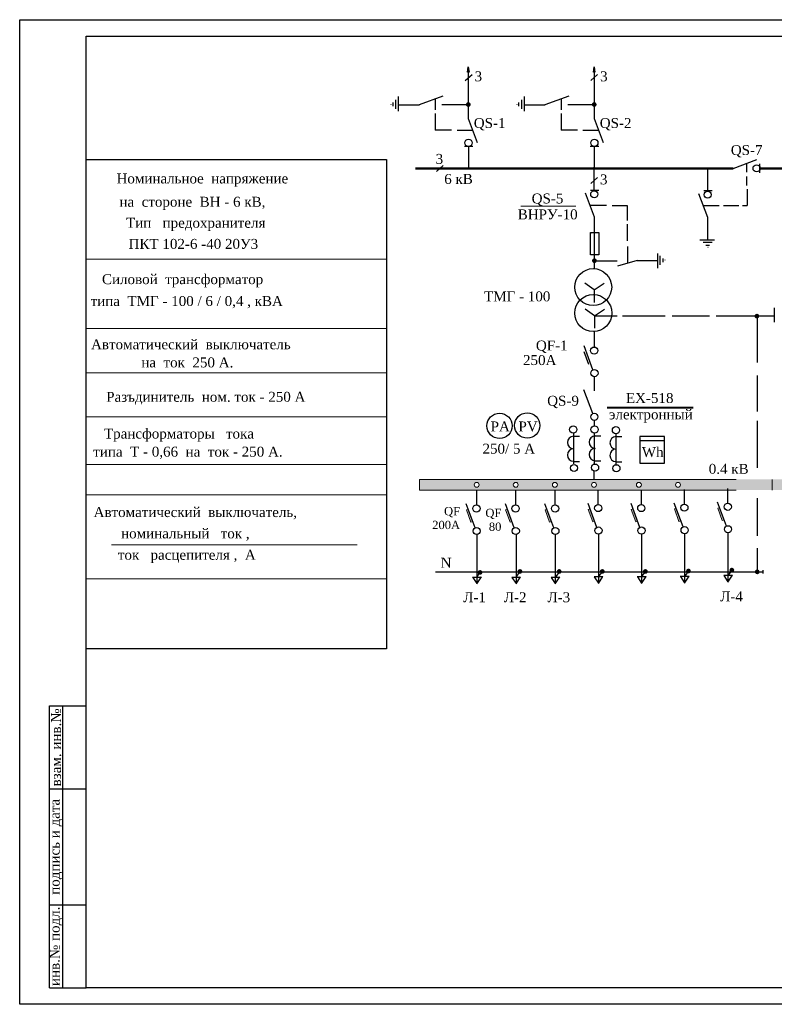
# Model space of a CAD drawing. Extents: x 352696 to 405256, y 4162769 to 4241487.
# Tile 1 of 148: x 404137 to 404364, y 4237698 to 4237995. Entities that reach past the tile are written whole.
import ezdxf

# ---------------------------------------------------------------- set-up
doc = ezdxf.new("R2010")
doc.units = 0
doc.header["$LTSCALE"] = 0.5
doc.header["$MEASUREMENT"] = 0
doc.layers.add('0 @ 1', color=7, linetype='Continuous')
for name, color, linetype, lineweight in [('РАЗМЕРЫ ВНУТР', 7, 'Continuous', 25), ('Свет', 1, 'Continuous', 70), ('эл.сети', 130, 'Continuous', 30)]:
    doc.layers.add(name, color=color, linetype=linetype, lineweight=lineweight)
doc.styles.add('style2', font='times.ttf')
doc.styles.add('Times 2.5', font='times.ttf', dxfattribs={"height": 2.5})

# ---------------------------------------------------------------- blocks, each defined once
blk = doc.blocks.new('*T104')
at = {"color": 0, "linetype": 'ByBlock', "lineweight": -2, "transparency": 16777216}
for p, q in [((0, 0), (0, 8500)), ((0, 8500), (1103, 8500)), ((403, 0), (403, 8500)), ((1103, 0), (1103, 8500)), ((0, 6000), (1103, 6000)), ((0, 2500), (1103, 2500)), ((0, 0), (1103, 0))]:
    blk.add_line(p, q, dxfattribs=at)
at = {"color": 0, "lineweight": 25, "transparency": 16777216, "char_height": 300, "attachment_point": 5, "rotation": 90}
for s, insert, width in [('{\\fTimes New Roman|b0|i0|c204|p18;взам. инв.№ }', (201.5, 7250), 2497), ('{\\fTimes New Roman|b0|i0|c204|p18;подпись и дата}', (201.5, 4250), 3497), ('{\\fTimes New Roman|b0|i0|c204|p18;инв.№ подл.}', (201.5, 1250), 2497)]:
    blk.add_mtext(s, dxfattribs=dict(at, insert=insert, width=width))
blk = doc.blocks.new('А3')
at = {"lineweight": 25}
for points in [[(-7137122, 3112128), (-7095122, 3112128), (-7095122, 3082428), (-7137122, 3082428)], [(-7135122, 3111628), (-7095622, 3111628), (-7095622, 3082928), (-7135122, 3082928)]]:
    blk.add_lwpolyline(points, close=True, dxfattribs=at)
blk.add_blockref('*T104', (-7136225, 3082928))

msp = doc.modelspace()

# ---------------------------------------------------------------- hatches: boundary and pattern name
at = {"lineweight": 25, "transparency": 33554687}
h = msp.add_hatch(color=0, dxfattribs=at)
h.paths.add_polyline_path([(404272.1903, 4237981.2761), (404272.1894, 4237981.2818), (404271.9641, 4237979.676), (404271.9598, 4237979.6355), (404272.1903, 4237979.6355)])
h.paths.add_polyline_path([(404272.1903, 4237981.2761), (404272.1903, 4237979.6355), (404272.4324, 4237979.6355)])
h = msp.add_hatch(color=0, dxfattribs=at)
h.paths.add_polyline_path([(404310.1669, 4237981.2761), (404310.1661, 4237981.2818), (404309.9408, 4237979.676), (404309.9365, 4237979.6355), (404310.1669, 4237979.6355)])
h.paths.add_polyline_path([(404310.1669, 4237981.2761), (404310.1669, 4237979.6355), (404310.4091, 4237979.6355)])
at = {"lineweight": 20, "ltscale": 30, "transparency": 33554687}
h = msp.add_hatch(color=0, dxfattribs=at)
edge = h.paths.add_edge_path()
edge.add_arc((404272.2107, 4237969.8828), 0.7168, 0, 360)
h = msp.add_hatch(color=0, dxfattribs=at)
edge = h.paths.add_edge_path()
edge.add_arc((404310.1874, 4237969.8828), 0.7168, 0, 360)
h = msp.add_hatch(color=0, dxfattribs=at)
edge = h.paths.add_edge_path()
edge.add_arc((404310.2435, 4237922.7752), 0.7168, 0, 360)
h = msp.add_hatch(color=0, dxfattribs=at)
edge = h.paths.add_edge_path()
edge.add_arc((404359.2481, 4237906.0531), 0.7168, 0, 360)
h = msp.add_hatch(color=0, dxfattribs=at)
h.paths.add_polyline_path([(404376.5941, 4237856.815), (404257.5044, 4237856.815), (404257.5044, 4237853.5806), (404376.5941, 4237853.5806)])
edge = h.paths.add_edge_path(flags=16)
edge.add_arc((404274.739, 4237855.161), 0.7358, -180, 0, ccw=False)
edge.add_arc((404274.739, 4237855.161), 0.7358, 0, 180, ccw=False)
edge = h.paths.add_edge_path(flags=16)
edge.add_arc((404286.5226, 4237855.161), 0.7358, -180, 0, ccw=False)
edge.add_arc((404286.5226, 4237855.161), 0.7358, 0, 180, ccw=False)
edge = h.paths.add_edge_path(flags=16)
edge.add_arc((404298.3266, 4237855.161), 0.7358, -180, 0, ccw=False)
edge.add_arc((404298.3266, 4237855.161), 0.7358, 0, 180, ccw=False)
edge = h.paths.add_edge_path(flags=16)
edge.add_arc((404310.1102, 4237855.161), 0.7358, -180, 0, ccw=False)
edge.add_arc((404310.1102, 4237855.161), 0.7358, 0, 180, ccw=False)
edge = h.paths.add_edge_path(flags=16)
edge.add_arc((404323.6582, 4237855.161), 0.7358, -180, 0, ccw=False)
edge.add_arc((404323.6582, 4237855.161), 0.7358, 0, 180, ccw=False)
edge = h.paths.add_edge_path(flags=16)
edge.add_arc((404335.4632, 4237855.161), 0.7358, -180, 0, ccw=False)
edge.add_arc((404335.4632, 4237855.161), 0.7358, 0, 180, ccw=False)
for points in [[(404272.2048, 4237847.7847), (404271.6615, 4237847.6355), (404273.0029, 4237843.8707), (404273.5806, 4237844.0871)], [(404283.995, 4237847.7847), (404283.4517, 4237847.6355), (404284.7931, 4237843.8707), (404285.3707, 4237844.0871)], [(404295.9316, 4237847.7847), (404295.3883, 4237847.6355), (404296.7297, 4237843.8707), (404297.3074, 4237844.0871)], [(404308.9231, 4237847.9138), (404308.3797, 4237847.7646), (404309.7211, 4237843.9998), (404310.2988, 4237844.2162)], [(404321.9145, 4237847.9138), (404321.3712, 4237847.7646), (404322.7125, 4237843.9998), (404323.2902, 4237844.2162)], [(404334.9059, 4237848.0429), (404334.3626, 4237847.8937), (404335.704, 4237844.1289), (404336.2816, 4237844.3453)], [(404347.9947, 4237848.3128), (404347.4514, 4237848.1636), (404348.7928, 4237844.3988), (404349.3704, 4237844.6152)]]:
    msp.add_hatch(color=0, dxfattribs=at).paths.add_polyline_path(points)
h = msp.add_hatch(color=0, dxfattribs=at)
edge = h.paths.add_edge_path()
edge.add_arc((404275.7459, 4237828.7441), 0.7168, 0, 360)
h = msp.add_hatch(color=0, dxfattribs=at)
edge = h.paths.add_edge_path()
edge.add_arc((404287.7862, 4237829.0418), 0.7168, 0, 360)
h = msp.add_hatch(color=0, dxfattribs=at)
edge = h.paths.add_edge_path()
edge.add_arc((404299.6308, 4237829.0418), 0.7168, 0, 360)
h = msp.add_hatch(color=0, dxfattribs=at)
edge = h.paths.add_edge_path()
edge.add_arc((404312.6169, 4237829.0418), 0.7168, 0, 360)
h = msp.add_hatch(color=0, dxfattribs=at)
edge = h.paths.add_edge_path()
edge.add_arc((404325.6083, 4237829.0418), 0.7168, 0, 360)
h = msp.add_hatch(color=0, dxfattribs=at)
edge = h.paths.add_edge_path()
edge.add_arc((404338.5998, 4237829.1709), 0.7168, 0, 360)
h = msp.add_hatch(color=0, dxfattribs=at)
edge = h.paths.add_edge_path()
edge.add_arc((404351.6886, 4237829.4408), 0.7168, 0, 360)
h = msp.add_hatch(color=0, dxfattribs=at)
edge = h.paths.add_edge_path()
edge.add_arc((404359.3405, 4237828.9181), 0.7168, 0, 360)

# ---------------------------------------------------------------- linework, layer by layer
at = {"color": 0, "lineweight": 25, "transparency": 33554687}
for p, q in [((404271.9598, 4237979.6355), (404271.9641, 4237979.6763)), ((404272.4324, 4237979.6355), (404271.9598, 4237979.6355)), ((404271.9632, 4237979.6698), (404272.1894, 4237981.2818)), ((404272.1894, 4237981.2818), (404272.4324, 4237979.6355)), ((404309.9365, 4237979.6355), (404309.9408, 4237979.6763)), ((404310.4091, 4237979.6355), (404309.9365, 4237979.6355)), ((404309.9399, 4237979.6698), (404310.1661, 4237981.2818)), ((404310.1661, 4237981.2818), (404310.4091, 4237979.6355))]:
    msp.add_line(p, q, dxfattribs=at)
at = {"color": 0, "lineweight": 20, "ltscale": 30, "transparency": 33554687}
for p, q in [((404247.5074, 4237949.0223), (404247.5074, 4237948.3701)), ((404288.0223, 4237939.223), (404304.6659, 4237939.223)), ((404291.1402, 4237939.2325), (404301.493, 4237939.2325)), ((404156.9384, 4237923.2851), (404247.5074, 4237923.2851)), ((404156.9384, 4237902.3612), (404247.5074, 4237902.3612)), ((404156.9384, 4237888.9181), (404247.6981, 4237888.9181)), ((404156.9384, 4237875.6994), (404247.6105, 4237875.6994)), ((404323.9006, 4237869.4383), (404323.9006, 4237869.736)), ((404156.9384, 4237861.3432), (404247.5074, 4237861.3432)), ((404257.5044, 4237853.5806), (404257.5044, 4237856.815)), ((404257.5044, 4237856.815), (404353.0156, 4237856.815)), ((404363.8439, 4237856.815), (404363.8439, 4237853.5806)), ((404156.9384, 4237852.1799), (404247.5074, 4237852.1799)), ((404353.0156, 4237853.5806), (404257.5044, 4237853.5806)), ((404271.6615, 4237847.6355), (404272.2048, 4237847.7847)), ((404273.0029, 4237843.8707), (404271.6615, 4237847.6355)), ((404283.4517, 4237847.6355), (404283.995, 4237847.7847)), ((404284.7931, 4237843.8707), (404283.4517, 4237847.6355)), ((404295.3883, 4237847.6355), (404295.9316, 4237847.7847)), ((404296.7297, 4237843.8707), (404295.3883, 4237847.6355)), ((404308.3797, 4237847.7646), (404308.9231, 4237847.9138)), ((404309.7211, 4237843.9998), (404308.3797, 4237847.7646)), ((404321.3712, 4237847.7646), (404321.9145, 4237847.9138)), ((404322.7125, 4237843.9998), (404321.3712, 4237847.7646)), ((404334.3626, 4237847.8937), (404334.9059, 4237848.0429)), ((404335.704, 4237844.1289), (404334.3626, 4237847.8937)), ((404347.4514, 4237848.1636), (404347.9947, 4237848.3128)), ((404348.7928, 4237844.3988), (404347.4514, 4237848.1636)), ((404273.5806, 4237844.0871), (404273.0029, 4237843.8707)), ((404285.3707, 4237844.0871), (404284.7931, 4237843.8707)), ((404297.3074, 4237844.0871), (404296.7297, 4237843.8707)), ((404310.2988, 4237844.2162), (404309.7211, 4237843.9998)), ((404323.2902, 4237844.2162), (404322.7125, 4237843.9998)), ((404336.2816, 4237844.3453), (404335.704, 4237844.1289)), ((404349.3704, 4237844.6152), (404348.7928, 4237844.3988)), ((404164.6707, 4237837.0552), (404238.6662, 4237837.0552)), ((404157.1591, 4237826.7903), (404247.5074, 4237826.7903))]:
    msp.add_line(p, q, dxfattribs=at)
at = {"color": 250, "lineweight": 50, "flags": 128}
for points in [[(404352.0499, 4237950.6116), (404256.2829, 4237950.6116)], [(404360.1722, 4237950.6079), (404404.4901, 4237950.5522)]]:
    msp.add_lwpolyline(points, dxfattribs=at)
at = {"color": 0, "lineweight": 20, "ltscale": 30, "transparency": 33554687}
for centre in [(404274.739, 4237855.161), (404286.5226, 4237855.161), (404298.3266, 4237855.161), (404310.1102, 4237855.161), (404323.6582, 4237855.161), (404335.4632, 4237855.161)]:
    msp.add_circle(centre, 0.7358, dxfattribs=at)
at = {"layer": 'РАЗМЕРЫ ВНУТР', "color": 0, "linetype": 'Continuous', "lineweight": 40, "ltscale": 1.5, "transparency": 33554687}
msp.add_line((404314.077, 4237878.4843), (404340.0332, 4237878.4843), dxfattribs=at)
at = {"layer": 'Свет', "color": 0, "linetype": 'ByBlock', "lineweight": 30, "ltscale": 3.5, "transparency": 33554687}
for centre in [(404272.2639, 4237958.3327), (404310.2406, 4237958.3327), (404359.1493, 4237950.6363), (404310.2001, 4237942.8197), (404344.3908, 4237942.6948), (404310.1788, 4237895.6644), (404310.2519, 4237888.876), (404310.2184, 4237875.6704), (404303.8588, 4237871.8722), (404310.2909, 4237871.8722), (404316.7308, 4237871.6691), (404304.0929, 4237860.2576), (404310.4313, 4237860.365), (404316.8712, 4237860.1619), (404274.6702, 4237848.0318), (404286.4603, 4237848.0318), (404298.397, 4237848.0318), (404311.3884, 4237848.1609), (404324.3798, 4237848.1609), (404337.3712, 4237848.29), (404350.46, 4237848.5599), (404337.4444, 4237841.5015), (404350.5332, 4237841.7714), (404274.7433, 4237841.2433), (404286.5335, 4237841.2433), (404298.4701, 4237841.2433), (404311.4615, 4237841.3724), (404324.4529, 4237841.3724)]:
    msp.add_circle(centre, 1.0811, dxfattribs=at)
at = {"layer": 'эл.сети', "color": 0, "ltscale": 1000, "transparency": 33554687}
for p, q in [((404272.1903, 4237981.2935), (404272.1903, 4237965.6658)), ((404310.1669, 4237981.2935), (404310.1669, 4237965.6658)), ((404271.3104, 4237977.1309), (404273.3503, 4237978.9177)), ((404309.1418, 4237977.1309), (404311.1818, 4237978.9177)), ((404249.5162, 4237969.4068), (404249.5162, 4237970.4598)), ((404250.3817, 4237968.5601), (404250.3817, 4237971.2719)), ((404251.1672, 4237967.8422), (404251.1672, 4237972.261)), ((404257.4608, 4237969.857), (404264.6713, 4237972.5397)), ((404262.2638, 4237971.6439), (404262.2638, 4237968.3151)), ((404287.4929, 4237969.4068), (404287.4929, 4237970.4598)), ((404288.3584, 4237968.5601), (404288.3584, 4237971.2719)), ((404289.1439, 4237967.8422), (404289.1439, 4237972.261)), ((404295.4375, 4237969.857), (404302.648, 4237972.5397)), ((404300.2405, 4237971.6439), (404300.2405, 4237968.3151)), ((404248.943, 4237969.7754), (404248.943, 4237969.908)), ((404251.1672, 4237969.8406), (404257.456, 4237969.8406)), ((404264.2558, 4237969.8916), (404272.5713, 4237969.8916)), ((404286.9197, 4237969.7754), (404286.9197, 4237969.908)), ((404289.1439, 4237969.8406), (404295.4326, 4237969.8406)), ((404302.2325, 4237969.8916), (404310.548, 4237969.8916)), ((404262.2638, 4237967.1675), (404262.2638, 4237962.1602)), ((404272.2066, 4237965.661), (404274.8893, 4237958.4505)), ((404300.2405, 4237967.1675), (404300.2405, 4237962.1602)), ((404310.1832, 4237965.661), (404312.866, 4237958.4505)), ((404262.2331, 4237962.275), (404267.1411, 4237962.275)), ((404268.8118, 4237962.1707), (404273.4066, 4237962.1707)), ((404300.2098, 4237962.275), (404305.1178, 4237962.275)), ((404306.7885, 4237962.1707), (404311.3833, 4237962.1707)), ((404273.5503, 4237957.1966), (404271.0349, 4237957.1966)), ((404272.2412, 4237957.2518), (404272.2412, 4237950.5505)), ((404311.527, 4237957.1966), (404309.0116, 4237957.1966)), ((404310.2179, 4237957.2518), (404310.2179, 4237950.5505)), ((404156.9384, 4237953.3226), (404247.5074, 4237953.3226)), ((404247.5074, 4237953.3226), (404247.5074, 4237805.6797)), ((404352.0499, 4237950.6116), (404359.2604, 4237953.2943)), ((404262.6424, 4237949.6639), (404264.6823, 4237951.4507)), ((404310.2137, 4237943.9007), (404310.2137, 4237951.0227)), ((404344.4043, 4237943.7759), (404344.4043, 4237950.8979)), ((404356.2167, 4237949.4797), (404356.2167, 4237952.1915)), ((404360.1722, 4237949.252), (404360.1722, 4237951.9638)), ((404309.1187, 4237946.042), (404311.1586, 4237947.8287)), ((404356.2195, 4237945.4845), (404356.2195, 4237948.1963)), ((404311.5394, 4237943.9773), (404309.024, 4237943.9773)), ((404345.73, 4237943.8525), (404343.2146, 4237943.8525)), ((404356.2583, 4237944.3925), (404356.2583, 4237939.4645)), ((404310.2483, 4237935.9122), (404307.5656, 4237943.1227)), ((404344.439, 4237935.7873), (404341.7562, 4237942.9979)), ((404308.9748, 4237939.4931), (404313.8828, 4237939.4931)), ((404315.5535, 4237939.3887), (404320.1483, 4237939.3887)), ((404320.1483, 4237939.3887), (404320.1483, 4237934.9031)), ((404342.9972, 4237939.4532), (404347.9052, 4237939.4532)), ((404349.2018, 4237939.4601), (404353.7965, 4237939.4601)), ((404354.9277, 4237939.4645), (404356.2583, 4237939.4645)), ((404310.2646, 4237920.2797), (404310.2646, 4237935.9074)), ((404344.4553, 4237929.0121), (404344.4553, 4237935.7825)), ((404320.1483, 4237933.7555), (404320.1483, 4237928.7482)), ((404309.081, 4237924.5589), (404309.081, 4237931.3069)), ((404309.0815, 4237931.3123), (404311.5964, 4237931.3123)), ((404309.0815, 4237931.3123), (404309.0815, 4237930.9355)), ((404311.5964, 4237931.3123), (404311.5964, 4237924.5589)), ((404346.4733, 4237929.0121), (404342.0545, 4237929.0121)), ((404320.2527, 4237927.0791), (404320.2527, 4237921.965)), ((404345.7554, 4237928.2266), (404343.0436, 4237928.2266)), ((404344.9088, 4237927.3611), (404343.8557, 4237927.3611)), ((404344.5401, 4237926.7879), (404344.4075, 4237926.7879)), ((404311.5964, 4237924.5589), (404309.081, 4237924.5589)), ((404310.2906, 4237922.7598), (404317.1018, 4237922.7598)), ((404323.1605, 4237922.803), (404317.1782, 4237921.1065)), ((404323.1282, 4237922.8165), (404329.2249, 4237922.8165)), ((404329.2225, 4237924.9794), (404329.2225, 4237920.5606)), ((404330.008, 4237924.2615), (404330.008, 4237921.5497)), ((404330.8735, 4237923.4148), (404330.8735, 4237922.3618)), ((404331.4467, 4237923.0462), (404331.4467, 4237922.9136)), ((404310.1985, 4237913.9629), (404307.3687, 4237915.9526)), ((404310.1905, 4237914.0042), (404310.1905, 4237910.2078)), ((404310.2039, 4237913.9581), (404313.2015, 4237915.9636)), ((404310.2361, 4237906.1452), (404307.4063, 4237908.135)), ((404310.2415, 4237906.1404), (404313.2391, 4237908.1459)), ((404364.4882, 4237908.6069), (404364.4882, 4237904.1881)), ((404310.1771, 4237906.1252), (404317.1052, 4237906.1252)), ((404310.2281, 4237906.1865), (404310.2281, 4237902.3901)), ((404318.6929, 4237906.1252), (404331.6107, 4237906.1252)), ((404333.6462, 4237906.1132), (404344.9075, 4237906.1132)), ((404346.943, 4237906.1132), (404364.4882, 4237906.1132)), ((404359.2854, 4237905.7807), (404359.2854, 4237892.0924)), ((404310.2628, 4237896.7423), (404310.2628, 4237901.4326)), ((404309.7866, 4237889.8453), (404307.1039, 4237897.0558)), ((404308.5115, 4237891.5033), (404307.1702, 4237895.2681)), ((404310.2678, 4237883.533), (404310.2678, 4237887.795)), ((404359.2854, 4237888.1483), (404359.2854, 4237877.2441)), ((404309.7531, 4237876.6398), (404307.0703, 4237883.8503)), ((404310.2325, 4237872.9517), (404310.2325, 4237874.5894)), ((404359.2854, 4237874.4601), (404359.2854, 4237860.3078)), ((404303.905, 4237870.9773), (404303.905, 4237861.4847)), ((404303.9474, 4237869.8042), (404305.7145, 4237869.8042)), ((404310.2325, 4237861.4277), (404310.2325, 4237870.7927)), ((404310.4214, 4237869.9267), (404312.1886, 4237869.9267)), ((404316.6833, 4237870.589), (404316.6833, 4237861.389)), ((404316.7257, 4237869.7085), (404318.4928, 4237869.7085)), ((404323.8947, 4237869.4608), (404323.8947, 4237861.6666)), ((404331.418, 4237869.7391), (404323.9182, 4237869.7391)), ((404331.418, 4237861.6666), (404331.418, 4237869.7391)), ((404323.9045, 4237868.5844), (404331.4129, 4237868.5844)), ((404303.9442, 4237862.2464), (404305.7249, 4237862.2464)), ((404310.4482, 4237862.3658), (404312.2289, 4237862.3658)), ((404316.7225, 4237862.1507), (404318.5032, 4237862.1507)), ((404323.8947, 4237861.6666), (404331.418, 4237861.6666)), ((404310.1986, 4237856.7983), (404310.1986, 4237859.3093)), ((404274.6641, 4237853.5806), (404274.6641, 4237849.1129)), ((404286.4811, 4237853.5806), (404286.4811, 4237849.1127)), ((404298.3301, 4237853.4886), (404298.3301, 4237849.1108)), ((404311.3215, 4237853.6177), (404311.3215, 4237849.2399)), ((404324.3129, 4237853.6177), (404324.3129, 4237849.2399)), ((404337.3044, 4237853.7468), (404337.3044, 4237849.369)), ((404350.3932, 4237854.0167), (404350.3932, 4237849.6389)), ((404274.2779, 4237842.2127), (404271.5952, 4237849.4232)), ((404286.0681, 4237842.2127), (404283.3854, 4237849.4232)), ((404298.0047, 4237842.2127), (404295.322, 4237849.4232)), ((404310.9962, 4237842.3418), (404308.3134, 4237849.5523)), ((404323.9876, 4237842.3418), (404321.3049, 4237849.5523)), ((404336.979, 4237842.4709), (404334.2963, 4237849.6814)), ((404350.0678, 4237842.7408), (404347.3851, 4237849.9513)), ((404359.3252, 4237851.1965), (404359.3252, 4237839.7451)), ((404274.7862, 4237840.1631), (404274.7862, 4237825.2593)), ((404286.6032, 4237840.1645), (404286.6032, 4237825.2593)), ((404298.4522, 4237840.1624), (404298.4522, 4237825.2593)), ((404311.4436, 4237840.2915), (404311.4436, 4237825.3884)), ((404324.435, 4237840.2915), (404324.435, 4237825.3884)), ((404337.4265, 4237840.4206), (404337.4265, 4237825.5175)), ((404350.5153, 4237840.6905), (404350.5153, 4237825.7874)), ((404359.3252, 4237836.1014), (404359.3252, 4237829.0744)), ((404262.3387, 4237828.9383), (404361.0634, 4237828.9383)), ((404274.7923, 4237827.3465), (404275.8924, 4237828.9372)), ((404286.6608, 4237827.2969), (404287.761, 4237828.8875)), ((404298.5968, 4237827.3594), (404299.6969, 4237828.95)), ((404311.5882, 4237827.4885), (404312.6883, 4237829.0791)), ((404324.5796, 4237827.4885), (404325.6797, 4237829.0791)), ((404337.571, 4237827.6176), (404338.6712, 4237829.2082)), ((404349.2287, 4237827.8864), (404351.888, 4237827.8864)), ((404349.2705, 4237827.777), (404350.5153, 4237825.9117)), ((404350.5153, 4237825.7874), (404351.8845, 4237827.9014)), ((404350.6598, 4237827.8875), (404351.76, 4237829.4781)), ((404361.0634, 4237829.4782), (404361.0634, 4237828.3983)), ((404273.5535, 4237827.2358), (404273.4547, 4237827.3511)), ((404273.4997, 4237827.3583), (404276.159, 4237827.3583)), ((404273.5415, 4237827.2489), (404274.7862, 4237825.3836)), ((404274.7862, 4237825.2593), (404276.1554, 4237827.3733)), ((404285.3167, 4237827.3583), (404287.976, 4237827.3583)), ((404285.3585, 4237827.2489), (404286.6032, 4237825.3836)), ((404286.6032, 4237825.2593), (404287.9724, 4237827.3733)), ((404297.1657, 4237827.3583), (404299.8249, 4237827.3583)), ((404297.2074, 4237827.2489), (404298.4522, 4237825.3836)), ((404298.4522, 4237825.2593), (404299.8214, 4237827.3733)), ((404310.1571, 4237827.4874), (404312.8164, 4237827.4874)), ((404310.1988, 4237827.378), (404311.4436, 4237825.5127)), ((404311.4436, 4237825.3884), (404312.8128, 4237827.5024)), ((404323.1485, 4237827.4874), (404325.8078, 4237827.4874)), ((404323.1903, 4237827.378), (404324.435, 4237825.5127)), ((404324.435, 4237825.3884), (404325.8042, 4237827.5024)), ((404336.1399, 4237827.6165), (404338.7992, 4237827.6165)), ((404336.1817, 4237827.5071), (404337.4265, 4237825.6418)), ((404337.4265, 4237825.5175), (404338.7956, 4237827.6315)), ((404247.5074, 4237805.6797), (404156.9384, 4237805.6797))]:
    msp.add_line(p, q, dxfattribs=at)
for centre, radius in [((404309.8775, 4237914.8146), 5.5752), ((404309.9151, 4237906.997), 5.5752), ((404281.641, 4237872.955), 3.8244), ((404289.9845, 4237873.0679), 3.8244)]:
    msp.add_circle(centre, radius, dxfattribs=at)
for centre in [(404304.0319, 4237867.9141), (404310.5358, 4237868.0335), (404316.8102, 4237867.8184), (404304.0319, 4237864.1646), (404310.5358, 4237864.284), (404316.8102, 4237864.0689)]:
    msp.add_arc(centre, 1.8964, 92.853293, 267.146707, dxfattribs=at)

# ---------------------------------------------------------------- block references
at = {"xscale": 0.01, "yscale": 0.01, "zscale": 0.01}
msp.add_blockref('А3', (475508.161, 4206874.1936), dxfattribs=at)

# ---------------------------------------------------------------- texts
at = {"layer": '0 @ 1', "color": 0, "lineweight": 25, "char_height": 2.5, "attachment_point": 6, "style": 'Times 2.5'}
for s, insert in [(' QF\\P200А', (404269.7271, 4237845.1374)), ('QF\\P80', (404282.1924, 4237844.6018))]:
    msp.add_mtext_dynamic_manual_height_columns(s, width=10.774231, gutter_width=10, heights=[16.2247], dxfattribs=dict(at, insert=insert))
at = {"layer": 'РАЗМЕРЫ ВНУТР', "color": 0, "linetype": 'Continuous', "lineweight": 40, "ltscale": 1.5, "transparency": 33554687, "style": 'style2'}
for s, p in [(' 3', (404272.9914, 4237976.8874)), (' 3', (404310.8228, 4237976.8874)), (' QS-1', (404272.7407, 4237962.8133)), (' QS-2', (404310.7173, 4237962.8133)), (' QS-7', (404350.2412, 4237954.6576)), (' 3', (404261.2351, 4237951.9875)), ('     Номинальное  напряжение', (404160.4691, 4237946.0858)), ('6 кВ', (404264.9488, 4237945.9466)), (' 3', (404310.7997, 4237945.7984)), (' на  стороне  ВН - 6 кВ,', (404165.886, 4237939.0537)), (' QS-5', (404290.1881, 4237940.0483)), (' ВНРУ-10', (404285.9894, 4237935.2529)), ('      Тип   предохранителя', (404162.2187, 4237932.7115)), ('ПКТ 102-6 -40 20У3', (404169.7748, 4237926.3534)), ('   Силовой  трансформатор  ', (404158.3548, 4237915.7075)), ('  типа  ТМГ - 100 / 6 / 0,4 , кВА', (404156.0635, 4237909.1154)), (' ТМГ - 100', (404275.8399, 4237910.5125)), ('   Автоматический  выключатель', (404155.0583, 4237896.0613)), (' QF-1', (404291.4762, 4237895.6963)), ('            на  ток  250 А.', (404160.02, 4237890.5992)), (' 250А', (404287.5897, 4237891.3063)), ('        Разъдинитель  ном. ток - 250 А', (404153.9575, 4237880.2178)), (' QS-9', (404294.8758, 4237879.0331)), ('ЕХ-518', (404319.7406, 4237879.8578)), ('электронный', (404314.637, 4237874.9131)), ('           Трансформаторы   тока  ', (404149.8941, 4237869.1373)), (' РА', (404277.8155, 4237871.2933)), ('РV', (404287.3399, 4237871.2933)), ('        типа  Т - 0,66  на  ток - 250 А.', (404150.0597, 4237863.6753)), ('250/ 5 А', (404276.4943, 4237864.5799)), (' Wh', (404323.4308, 4237863.5478)), ('0.4 кВ', (404344.7223, 4237858.4948)), ('   Автоматический  выключатель,', (404155.8275, 4237845.455)), ('         номинальный   ток ,', (404157.3198, 4237839.0244)), ('   ток   расцепителя ,  А', (404163.1543, 4237832.5646)), ('N', (404263.8803, 4237830.1578)), ('Л-1', (404270.7037, 4237819.7558)), ('Л-2', (404282.9332, 4237819.7558)), ('Л-3', (404296.0947, 4237819.7558)), ('Л-4', (404348.1578, 4237820.014))]:
    msp.add_text(s, height=3, dxfattribs=at).set_placement(p)

doc.saveas('drawing.dxf')
